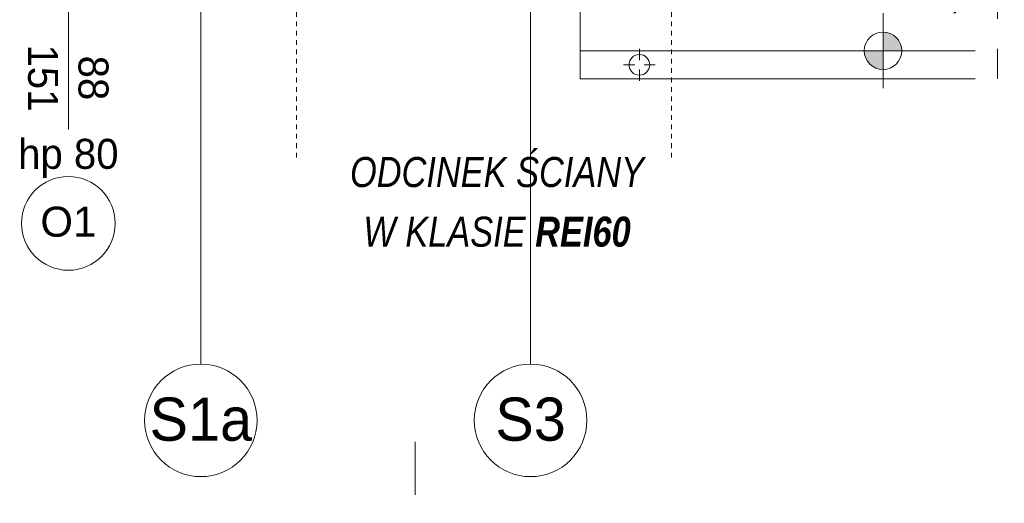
# Model space of a CAD drawing. Extents: x -440864 to -355682, y 13652 to 155872.
# Tile 55 of 179: x -418234 to -412984, y 53762 to 56340. Entities that reach past the tile are written whole.
import ezdxf

# ---------------------------------------------------------------- set-up
doc = ezdxf.new("R2010")
doc.units = 0
doc.header["$MEASUREMENT"] = 0
for name, pattern in [('Dashed', [564.444447, 282.222223, -282.222223]), ('Hidden Line', [50, 25, -25]), ('Przerywana', [320, 160, -160])]:
    doc.linetypes.add(name, pattern=pattern)
for name, color, linetype in [('#podkład', 252, 'Continuous'), ('Arch opisy', 252, 'Continuous'), ('INWENT RZĘDNE', 252, 'Continuous')]:
    doc.layers.add(name, color=color, linetype=linetype)
for name, color, linetype, lineweight in [('Arch opisy okien_Nr_Pióra__9', 252, 'Continuous', 13), ('Arch opisy_Nr_Pióra__1', 252, 'Continuous', 25), ('Arch opisy_Nr_Pióra__21', 252, 'Continuous', 9), ('Arch opisy_Nr_Pióra__9', 252, 'Continuous', 13), ('Arch wymiary_Nr_Pióra__21', 252, 'Continuous', 9), ('INWENT DACH_Nr_Pióra__21', 252, 'Continuous', 9), ('INWENT OPISY_Nr_Pióra__21', 252, 'Continuous', 9), ('INWENT OPISY_Nr_Pióra__41', 252, 'Continuous', 15), ('INWENT RZĘDNE_Nr_Pióra__21', 252, 'Continuous', 9), ('INWENT WYMIARY_Nr_Pióra__21', 252, 'Continuous', 9), ('INWENT. OKNA_Nr_Pióra__21', 252, 'Continuous', 9), ('INWENT. OKNA_Nr_Pióra__5', 252, 'Continuous', 13)]:
    doc.layers.add(name, color=color, linetype=linetype, lineweight=lineweight)
doc.styles.add('GENERATED_STYLE_1', font='txt')
doc.styles.add('GENERATED_STYLE_10', font='arial.ttf')
doc.styles.add('GENERATED_STYLE_2', font='txt')
doc.styles.add('GENERATED_STYLE_5', font='txt')

# ---------------------------------------------------------------- blocks, each defined once
blk = doc.blocks.new('Koty wysokościowe_21', base_point=(-413630.6, 57322.6))
at = {"layer": 'INWENT RZĘDNE_Nr_Pióra__21', "linetype": 'Continuous'}
for points in [[(-413630.6, 57322.6), (-413530.6, 57322.6), (-413538.2, 57360.9), (-413559.9, 57393.3), (-413592.4, 57415), (-413630.6, 57422.6)], [(-413630.6, 57322.6), (-413730.6, 57322.6), (-413723, 57284.3), (-413701.3, 57251.9), (-413668.9, 57230.2), (-413630.6, 57222.6)]]:
    blk.add_hatch(color=256, dxfattribs=at).paths.add_polyline_path(points, flags=0)
for p, q in [((-413630.6, 57122.6), (-413630.6, 57522.6)), ((-413830.6, 57322.6), (-413430.6, 57322.6))]:
    blk.add_line(p, q, dxfattribs=at)
blk.add_circle((-413630.6, 57322.6), 100, dxfattribs=at)
at = {"layer": 'INWENT RZĘDNE_Nr_Pióra__21', "insert": (-413518.9, 57522.6), "char_height": 160, "attachment_point": 7, "style": 'GENERATED_STYLE_2'}
blk.add_mtext('{+4,07}', dxfattribs=at)
blk = doc.blocks.new('Linia_132', base_point=(-415510.1, 57732.6))
at = {"layer": 'Arch opisy_Nr_Pióra__21', "linetype": 'Continuous'}
blk.add_line((-415510.1, 57732.6), (-415510.1, 55652.8), dxfattribs=at)
blk.add_circle((-415510.1, 55352.8), 300, dxfattribs=at)
blk = doc.blocks.new('Linia_140', base_point=(-417268.4, 57732.6))
at = {"layer": 'Arch opisy_Nr_Pióra__21', "linetype": 'Continuous'}
blk.add_line((-417268.4, 57732.6), (-417268.4, 55652.8), dxfattribs=at)
blk.add_circle((-417268.4, 55352.8), 300, dxfattribs=at)
blk = doc.blocks.new('piętro')
at = {"layer": 'Arch opisy_Nr_Pióra__9', "color": 252, "linetype": 'Continuous'}
blk.add_circle((-417974.9, 48754.3), 250, dxfattribs=at)
at = {"layer": 'Arch wymiary_Nr_Pióra__21', "color": 252, "linetype": 'Hidden Line'}
for p, q in [((-416758.1, 49106), (-416758.1, 50264.3)), ((-414758.1, 49106), (-414758.1, 50074.3))]:
    blk.add_line(p, q, dxfattribs=at)
at = {"layer": 'INWENT DACH_Nr_Pióra__21', "color": 252, "linetype": 'Continuous'}
for p, q in [((-415244.9, 50164.3), (-415244.9, 49674.3)), ((-415244.9, 49674.3), (-413139.4, 49674.3)), ((-415244.9, 49674.3), (-415244.9, 49524.3)), ((-414929.9, 49624.3), (-414929.9, 49684.3)), ((-414954.9, 49599.3), (-415014.9, 49599.3)), ((-414929.9, 49574.3), (-414929.9, 49514.3)), ((-414904.9, 49599.3), (-414844.9, 49599.3)), ((-415244.9, 49524.3), (-413139.4, 49524.3))]:
    blk.add_line(p, q, dxfattribs=at)
blk.add_circle((-414929.9, 49599.3), 55, dxfattribs=at)
at = {"layer": 'INWENT OPISY_Nr_Pióra__21', "color": 252, "linetype": 'Przerywana'}
blk.add_line((-413019.4, 49524.3), (-413019.4, 66524.3), dxfattribs=at)
at = {"layer": 'INWENT OPISY_Nr_Pióra__41', "color": 252, "linetype": 'Dashed'}
blk.add_line((-416124.9, 47589.1), (-416124.9, 46489.1), dxfattribs=at)
at = {"layer": 'INWENT. OKNA_Nr_Pióra__5', "color": 252, "linetype": 'Continuous'}
blk.add_line((-417974.9, 50164.3), (-417974.9, 49254.3), dxfattribs=at)
at = {"layer": 'Arch opisy', "color": 252, "linetype": 'Continuous'}
for name, p in [('Linia_140', (-417268.4, 50084.3)), ('Linia_132', (-415510.1, 50084.3))]:
    blk.add_blockref(name, p, dxfattribs=at)
at = {"layer": 'INWENT RZĘDNE', "color": 252}
blk.add_blockref('Koty wysokościowe_21', (-413630.6, 49674.3), dxfattribs=at)
at = {"layer": 'Arch opisy okien_Nr_Pióra__9', "color": 252, "linetype": 'Continuous', "insert": (-417974.9, 48843.4), "char_height": 160, "attachment_point": 2, "style": 'GENERATED_STYLE_10'}
blk.add_mtext('{O1}', dxfattribs=at)
at = {"layer": 'Arch opisy_Nr_Pióra__1', "color": 252, "linetype": 'Continuous', "char_height": 230, "attachment_point": 2, "style": 'GENERATED_STYLE_5'}
for s, insert in [('{S1a}', (-417268.4, 47825.9)), ('{S3}', (-415510.1, 47825.9))]:
    blk.add_mtext(s, dxfattribs=dict(at, insert=insert))
at = {"layer": 'INWENT WYMIARY_Nr_Pióra__21', "color": 252, "linetype": 'Continuous', "insert": (-415689, 48627.9), "char_height": 160, "width": 2120, "attachment_point": 8, "line_spacing_factor": 1.191827, "style": 'GENERATED_STYLE_1'}
blk.add_mtext('\\A1;{\\fArial Narrow Zachodni|b0|i1|c0|p34;ODCINEK ŚCIANY\\PW KLASIE \\fArial Narrow Zachodni|b1|i1|c0|p34;REI60}', dxfattribs=at)
at = {"layer": 'INWENT. OKNA_Nr_Pióra__21', "color": 252, "linetype": 'Continuous', "insert": (-417760.8, 49529.3), "char_height": 160, "width": 709.227, "attachment_point": 2, "rotation": 270, "line_spacing_factor": 1.007581, "style": 'GENERATED_STYLE_5'}
blk.add_mtext('{88\\P151}', dxfattribs=at)
at = {"layer": 'INWENT. OKNA_Nr_Pióra__21', "color": 252, "linetype": 'Continuous', "insert": (-417974.9, 49204.9), "char_height": 160, "attachment_point": 2, "style": 'GENERATED_STYLE_5'}
blk.add_mtext('{hp 80}', dxfattribs=at)

msp = doc.modelspace()

# ---------------------------------------------------------------- block references
at = {"layer": '#podkład', "color": 3, "lineweight": 50}
msp.add_blockref('piętro', (0, 6500), dxfattribs=at)

doc.saveas('drawing.dxf')
